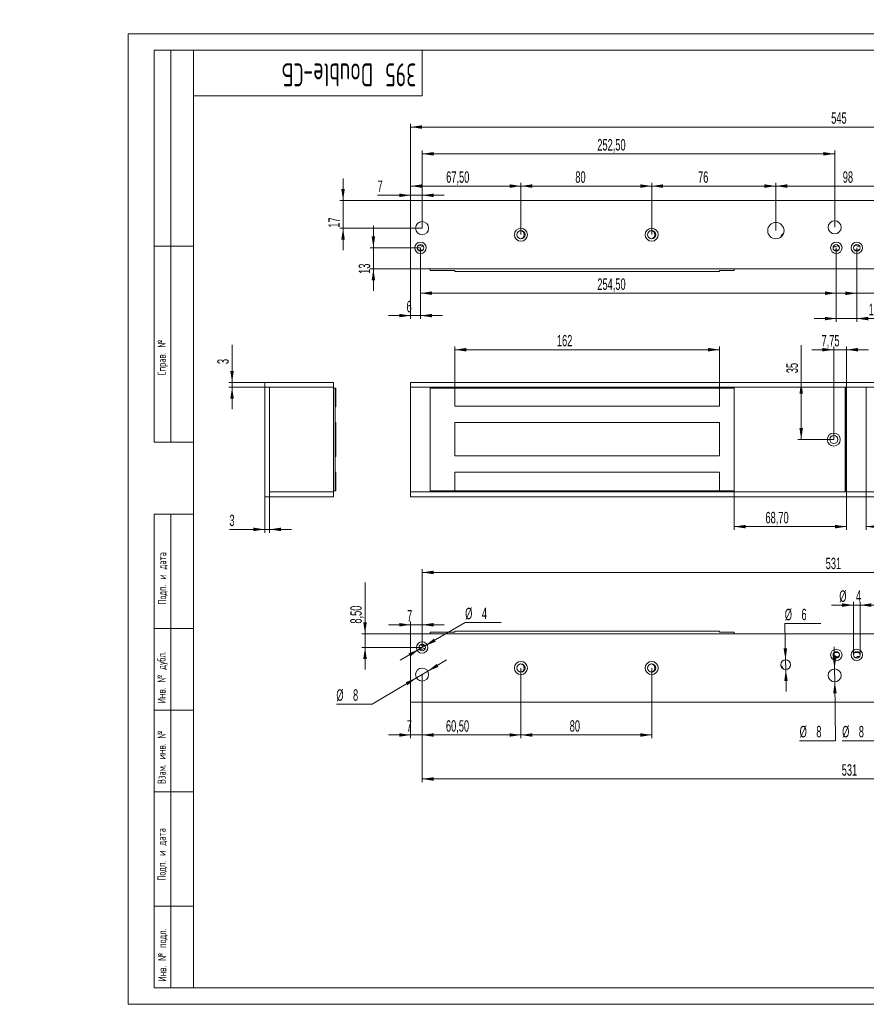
# Model space of a CAD drawing. Header units: millimetres. Extents: x -33 to 545, y -3 to 301.
# Tile 1 of 2: x -33 to 226, y 0 to 301. Entities that reach past the tile are written whole.
import ezdxf

# ---------------------------------------------------------------- set-up
doc = ezdxf.new("R2010")
doc.units = ezdxf.units.MM
doc.layers.add('ОСЕВЫЕ', color=7, linetype='Continuous')
doc.styles.add('SLDTEXTSTYLE0', font='TXT', dxfattribs={"width": 0.605, "bigfont": 'bigfont'})
doc.styles.add('SLDTEXTSTYLE1', font='TXT', dxfattribs={"width": 0.7, "bigfont": 'bigfont'})
doc.styles.add('SLDTEXTSTYLE2', font='TXT', dxfattribs={"width": 0.605})
doc.dimstyles.new('SLDDIMSTYLE0', dxfattribs={"dimtxt": 3.5, "dimasz": 3.5, "dimexe": 0, "dimexo": 0.0625, "dimgap": 0.875, "dimtad": 2, "dimlfac": 2, "dimrnd": 1e-09, "dimzin": 12, "dimdsep": 46, "dimtxsty": 'SLDTEXTSTYLE2', "dimsah": 1, "dimcen": 0.09, "dimadec": 0, "dimazin": 3, "dimtfac": 1, "dimtdec": 3, "dimtofl": 0, "dimtmove": 0, "dimatfit": 3, "dimfxl": 0, "dimfrac": 2, "dimtolj": 1, "dimtzin": 12, "dimarcsym": 0})
doc.dimstyles.new('SLDDIMSTYLE1', dxfattribs={"dimtxt": 3.5, "dimasz": 3.5, "dimexe": 0, "dimexo": 0.0625, "dimgap": 0.875, "dimtad": 2, "dimlfac": 2, "dimrnd": 1e-09, "dimzin": 12, "dimdsep": 46, "dimtxsty": 'SLDTEXTSTYLE2', "dimsah": 1, "dimcen": 0.09, "dimadec": 0, "dimazin": 3, "dimtfac": 1, "dimtdec": 3, "dimtmove": 0, "dimatfit": 0, "dimfxl": 0, "dimfrac": 2, "dimtolj": 1, "dimtzin": 12, "dimarcsym": 0})
doc.dimstyles.new('SLDDIMSTYLE2', dxfattribs={"dimtxt": 3.5, "dimasz": 3.5, "dimexe": 0, "dimexo": 0.0625, "dimgap": 0.875, "dimtad": 0, "dimtih": 1, "dimtoh": 1, "dimlfac": 2, "dimrnd": 1e-09, "dimzin": 12, "dimdsep": 46, "dimtxsty": 'SLDTEXTSTYLE2', "dimsah": 1, "dimcen": 0, "dimadec": 0, "dimazin": 3, "dimtfac": 1, "dimtdec": 3, "dimtmove": 0, "dimatfit": 3, "dimfxl": 0, "dimfrac": 2, "dimtolj": 1, "dimtzin": 12, "dimarcsym": 0})

# ---------------------------------------------------------------- blocks, each defined once
blk = doc.blocks.new('SW_NOTE_0')
at = {"color": 0, "linetype": 'Continuous', "lineweight": 0, "attachment_point": 2, "style": 'SLDTEXTSTYLE1'}
for s, insert, char_height in [('\\M+1845E\\M+1844C\\M+18445\\M+1844B\\M+18453\\M+18451\\M+1844F\\M+1844D\\M+18440\\M+18443\\M+1844E\\M+18449\\M+18453\\M+1844E\\M+1845C\\M+1844A \\M+18448\\M+18440\\M+1844D\\M+1844F\\M+1844B', (29.57, 5.46), 4.23333), ('\\M+18452\\M+18445\\M+18451\\M+18449\\M+18449 ML-395', (29.26, -0.19), 4.2333), ('\\M+18452\\M+18441\\M+1844F\\M+18451\\M+1844F\\M+18458\\M+1844E\\M+1845C\\M+1844A \\M+18458\\M+18445\\M+18451\\M+18453\\M+18445\\M+18447', (28.83, -11.48), 4.23333)]:
    blk.add_mtext(s, dxfattribs=dict(at, insert=insert, char_height=char_height))
blk = doc.blocks.new('_D')
at = {"color": 7, "linetype": 'Continuous', "lineweight": 0}
for p, q in [((99.93, 188.63), (99.93, 201.35)), ((99.93, 200.35), (180.93, 200.35)), ((180.93, 188.63), (180.93, 201.35))]:
    blk.add_line(p, q, dxfattribs=at)
for points in [[(99.93, 200.35), (103.43, 199.81), (103.43, 200.89)], [(180.93, 200.35), (177.43, 200.89), (177.43, 199.81)]]:
    blk.add_solid(points, dxfattribs=at)
at = {"color": 7, "linetype": 'Continuous', "lineweight": 0, "insert": (131.18, 204.86, -164.66), "char_height": 3.5, "attachment_point": 1, "style": 'SLDTEXTSTYLE2'}
blk.add_mtext('162', dxfattribs=at)
blk = doc.blocks.new('_D_1')
at = {"color": 7, "linetype": 'Continuous', "lineweight": 0}
for p, q in [((185.43, 157.11), (185.43, 145.2)), ((219.78, 156.84), (219.78, 145.2)), ((185.43, 146.2), (219.78, 146.2))]:
    blk.add_line(p, q, dxfattribs=at)
for points in [[(185.43, 146.2), (188.93, 145.66), (188.93, 146.74)], [(219.78, 146.2), (216.28, 146.74), (216.28, 145.66)]]:
    blk.add_solid(points, dxfattribs=at)
at = {"color": 7, "linetype": 'Continuous', "lineweight": 0, "insert": (195, 150.71, -164.66), "char_height": 3.5, "attachment_point": 1, "style": 'SLDTEXTSTYLE2'}
blk.add_mtext('68,70', dxfattribs=at)
blk = doc.blocks.new('_D_2')
at = {"color": 7, "linetype": 'Continuous', "lineweight": 0}
for p, q in [((225.78, 156.84), (225.78, 145.2)), ((259.93, 157.11), (259.93, 145.2)), ((259.93, 146.2), (225.78, 146.2))]:
    blk.add_line(p, q, dxfattribs=at)
for points in [[(225.78, 146.2), (229.28, 145.66), (229.28, 146.74)], [(259.93, 146.2), (256.43, 146.74), (256.43, 145.66)]]:
    blk.add_solid(points, dxfattribs=at)
at = {"color": 7, "linetype": 'Continuous', "lineweight": 0, "insert": (234.5, 150.71, -164.66), "char_height": 3.5, "attachment_point": 1, "style": 'SLDTEXTSTYLE2'}
blk.add_mtext('68,30', dxfattribs=at)
blk = doc.blocks.new('_D_3')
at = {"color": 7, "linetype": 'Continuous', "lineweight": 0}
for p, q in [((205.93, 190.35), (205.93, 201.7)), ((205.93, 172.85), (205.93, 190.35)), ((215.89, 172.85), (204.93, 172.85))]:
    blk.add_line(p, q, dxfattribs=at)
for points in [[(205.93, 190.35), (205.39, 186.85), (206.47, 186.85)], [(205.93, 172.85), (206.47, 176.35), (205.39, 176.35)]]:
    blk.add_solid(points, dxfattribs=at)
at = {"color": 7, "linetype": 'Continuous', "lineweight": 0, "insert": (201.42, 193.15, -164.66), "char_height": 3.5, "attachment_point": 1, "rotation": 90, "style": 'SLDTEXTSTYLE2'}
blk.add_mtext('35', dxfattribs=at)
blk = doc.blocks.new('_D_4')
at = {"color": 7, "linetype": 'Continuous', "lineweight": 0}
for p, q in [((215.9, 200.35), (209.17, 200.35)), ((215.9, 172.86), (215.9, 201.35)), ((215.9, 200.35), (219.78, 200.35)), ((219.78, 188.86), (219.78, 201.35)), ((219.78, 200.35), (226.51, 200.35))]:
    blk.add_line(p, q, dxfattribs=at)
for points in [[(215.9, 200.35), (212.4, 200.89), (212.4, 199.81)], [(219.78, 200.35), (223.28, 199.81), (223.28, 200.89)]]:
    blk.add_solid(points, dxfattribs=at)
at = {"color": 7, "linetype": 'Continuous', "lineweight": 0, "insert": (212.15, 204.86, -164.66), "char_height": 3.5, "attachment_point": 1, "style": 'SLDTEXTSTYLE2'}
blk.add_mtext('7,75', dxfattribs=at)
blk = doc.blocks.new('_D_5')
at = {"color": 7, "linetype": 'Continuous', "lineweight": 0}
for p, q in [((86.43, 246.06), (86.43, 269.5)), ((86.43, 268.5), (358.93, 268.5)), ((358.93, 246.06), (358.93, 269.5))]:
    blk.add_line(p, q, dxfattribs=at)
for points in [[(86.43, 268.5), (89.93, 267.96), (89.93, 269.04)], [(358.93, 268.5), (355.43, 269.04), (355.43, 267.96)]]:
    blk.add_solid(points, dxfattribs=at)
at = {"color": 7, "linetype": 'Continuous', "lineweight": 0, "insert": (215.11, 273.01, -153.5), "char_height": 3.5, "attachment_point": 1, "style": 'SLDTEXTSTYLE2'}
blk.add_mtext('545', dxfattribs=at)
blk = doc.blocks.new('_D_6')
at = {"color": 7, "linetype": 'Continuous', "lineweight": 0}
for p, q in [((89.93, 237.56), (89.93, 261.3)), ((89.93, 260.3), (216.18, 260.3)), ((216.18, 237.81), (216.18, 261.3))]:
    blk.add_line(p, q, dxfattribs=at)
for points in [[(89.93, 260.3), (93.43, 259.76), (93.43, 260.84)], [(216.18, 260.3), (212.68, 260.84), (212.68, 259.76)]]:
    blk.add_solid(points, dxfattribs=at)
at = {"color": 7, "linetype": 'Continuous', "lineweight": 0, "insert": (143.55, 264.81, -153.5), "char_height": 3.5, "attachment_point": 1, "style": 'SLDTEXTSTYLE2'}
blk.add_mtext('252,50', dxfattribs=at)
blk = doc.blocks.new('_D_8')
at = {"color": 7, "linetype": 'Continuous', "lineweight": 0}
for p, q in [((86.43, 246.06), (86.43, 251.43)), ((86.43, 250.43), (120.18, 250.43)), ((120.18, 235.56), (120.18, 251.43))]:
    blk.add_line(p, q, dxfattribs=at)
for points in [[(86.43, 250.43), (89.93, 249.89), (89.93, 250.97)], [(120.18, 250.43), (116.68, 250.97), (116.68, 249.89)]]:
    blk.add_solid(points, dxfattribs=at)
at = {"color": 7, "linetype": 'Continuous', "lineweight": 0, "insert": (97.3, 254.94, -153.5), "char_height": 3.5, "attachment_point": 1, "style": 'SLDTEXTSTYLE2'}
blk.add_mtext('67,50', dxfattribs=at)
blk = doc.blocks.new('_D_9')
at = {"color": 7, "linetype": 'Continuous', "lineweight": 0}
for p, q in [((120.18, 235.56), (120.18, 251.43)), ((120.18, 250.43), (160.18, 250.43)), ((160.18, 235.56), (160.18, 251.43))]:
    blk.add_line(p, q, dxfattribs=at)
for points in [[(120.18, 250.43), (123.68, 249.89), (123.68, 250.97)], [(160.18, 250.43), (156.68, 250.97), (156.68, 249.89)]]:
    blk.add_solid(points, dxfattribs=at)
at = {"color": 7, "linetype": 'Continuous', "lineweight": 0, "insert": (136.82, 254.94, -153.5), "char_height": 3.5, "attachment_point": 1, "style": 'SLDTEXTSTYLE2'}
blk.add_mtext('80', dxfattribs=at)
blk = doc.blocks.new('_D_10')
at = {"color": 7, "linetype": 'Continuous', "lineweight": 0}
for p, q in [((160.18, 235.56), (160.18, 251.43)), ((160.18, 250.43), (198.18, 250.43)), ((198.18, 236.81), (198.18, 251.43))]:
    blk.add_line(p, q, dxfattribs=at)
for points in [[(160.18, 250.43), (163.68, 249.89), (163.68, 250.97)], [(198.18, 250.43), (194.68, 250.97), (194.68, 249.89)]]:
    blk.add_solid(points, dxfattribs=at)
at = {"color": 7, "linetype": 'Continuous', "lineweight": 0, "insert": (174.37, 254.94, -153.5), "char_height": 3.5, "attachment_point": 1, "style": 'SLDTEXTSTYLE2'}
blk.add_mtext('76', dxfattribs=at)
blk = doc.blocks.new('_D_11')
at = {"color": 7, "linetype": 'Continuous', "lineweight": 0}
for p, q in [((89.43, 231.54), (89.43, 216.64)), ((216.68, 231.54), (216.68, 216.64)), ((89.43, 217.64), (216.68, 217.64))]:
    blk.add_line(p, q, dxfattribs=at)
for points in [[(89.43, 217.64), (92.93, 217.11), (92.93, 218.18)], [(216.68, 217.64), (213.18, 218.18), (213.18, 217.11)]]:
    blk.add_solid(points, dxfattribs=at)
at = {"color": 7, "linetype": 'Continuous', "lineweight": 0, "insert": (143.55, 222.16, -153.5), "char_height": 3.5, "attachment_point": 1, "style": 'SLDTEXTSTYLE2'}
blk.add_mtext('254,50', dxfattribs=at)
blk = doc.blocks.new('_D_12')
at = {"color": 7, "linetype": 'Continuous', "lineweight": 0}
for p, q in [((216.68, 231.54), (216.68, 208.88)), ((222.93, 231.54), (222.93, 208.88)), ((216.68, 209.88), (209.95, 209.88)), ((216.68, 209.88), (222.93, 209.88)), ((222.93, 209.88), (241.8, 209.88))]:
    blk.add_line(p, q, dxfattribs=at)
for points in [[(216.68, 209.88), (213.18, 210.42), (213.18, 209.34)], [(222.93, 209.88), (226.43, 209.34), (226.43, 210.42)]]:
    blk.add_solid(points, dxfattribs=at)
at = {"color": 7, "linetype": 'Continuous', "lineweight": 0, "insert": (226.56, 214.39, -153.5), "char_height": 3.5, "attachment_point": 1, "style": 'SLDTEXTSTYLE2'}
blk.add_mtext('12,50', dxfattribs=at)
blk = doc.blocks.new('_D_13')
at = {"color": 7, "linetype": 'Continuous', "lineweight": 0}
for p, q in [((222.93, 231.54), (222.93, 216.61)), ((229.18, 231.54), (229.18, 216.61)), ((222.93, 217.61), (216.2, 217.61)), ((222.93, 217.61), (229.18, 217.61)), ((229.18, 217.61), (246.94, 217.61))]:
    blk.add_line(p, q, dxfattribs=at)
for points in [[(222.93, 217.61), (219.43, 218.15), (219.43, 217.07)], [(229.18, 217.61), (232.68, 217.07), (232.68, 218.15)]]:
    blk.add_solid(points, dxfattribs=at)
at = {"color": 7, "linetype": 'Continuous', "lineweight": 0, "insert": (231.7, 222.12, -153.5), "char_height": 3.5, "attachment_point": 1, "style": 'SLDTEXTSTYLE2'}
blk.add_mtext('12,50', dxfattribs=at)
blk = doc.blocks.new('_D_14')
at = {"color": 7, "linetype": 'Continuous', "lineweight": 0}
for p, q in [((198.18, 236.81), (198.18, 251.43)), ((198.18, 250.43), (247.18, 250.43)), ((247.18, 236.81), (247.18, 251.43))]:
    blk.add_line(p, q, dxfattribs=at)
for points in [[(198.18, 250.43), (201.68, 249.89), (201.68, 250.97)], [(247.18, 250.43), (243.68, 250.97), (243.68, 249.89)]]:
    blk.add_solid(points, dxfattribs=at)
at = {"color": 7, "linetype": 'Continuous', "lineweight": 0, "insert": (218.66, 254.94, -153.5), "char_height": 3.5, "attachment_point": 1, "style": 'SLDTEXTSTYLE2'}
blk.add_mtext('98', dxfattribs=at)
blk = doc.blocks.new('_D_18')
at = {"color": 7, "linetype": 'Continuous', "lineweight": 0}
for p, q in [((75.03, 231.55), (75.03, 238.28)), ((89.42, 231.55), (74.03, 231.55)), ((75.03, 231.55), (75.03, 225.05)), ((86.42, 225.05), (74.03, 225.05)), ((75.03, 225.05), (75.03, 218.32))]:
    blk.add_line(p, q, dxfattribs=at)
for points in [[(75.03, 231.55), (75.57, 235.05), (74.49, 235.05)], [(75.03, 225.05), (74.49, 221.55), (75.57, 221.55)]]:
    blk.add_solid(points, dxfattribs=at)
at = {"color": 7, "linetype": 'Continuous', "lineweight": 0, "insert": (70.52, 223.56, -153.5), "char_height": 3.5, "attachment_point": 1, "rotation": 90, "style": 'SLDTEXTSTYLE2'}
blk.add_mtext('13', dxfattribs=at)
blk = doc.blocks.new('_D_19')
at = {"color": 7, "linetype": 'Continuous', "lineweight": 0}
for p, q in [((89.43, 231.54), (89.43, 209.78)), ((86.43, 225.04), (86.43, 209.78)), ((86.43, 210.78), (79.7, 210.78)), ((89.43, 210.78), (86.43, 210.78)), ((89.43, 210.78), (96.16, 210.78))]:
    blk.add_line(p, q, dxfattribs=at)
for points in [[(86.43, 210.78), (82.93, 211.32), (82.93, 210.25)], [(89.43, 210.78), (92.93, 210.25), (92.93, 211.32)]]:
    blk.add_solid(points, dxfattribs=at)
at = {"color": 7, "linetype": 'Continuous', "lineweight": 0, "insert": (85.17, 215.3, -153.5), "char_height": 3.5, "attachment_point": 1, "style": 'SLDTEXTSTYLE2'}
blk.add_mtext('6', dxfattribs=at)
blk = doc.blocks.new('_D_20')
at = {"color": 7, "linetype": 'Continuous', "lineweight": 0}
for p, q in [((86.43, 247.6), (76.29, 247.6)), ((86.43, 246.06), (86.43, 248.6)), ((89.93, 247.6), (86.43, 247.6)), ((89.93, 237.56), (89.93, 248.6)), ((89.93, 247.6), (96.66, 247.6))]:
    blk.add_line(p, q, dxfattribs=at)
for points in [[(86.43, 247.6), (82.93, 248.14), (82.93, 247.07)], [(89.93, 247.6), (93.43, 247.07), (93.43, 248.14)]]:
    blk.add_solid(points, dxfattribs=at)
at = {"color": 7, "linetype": 'Continuous', "lineweight": 0, "insert": (76.29, 252.12, -153.5), "char_height": 3.5, "attachment_point": 1, "style": 'SLDTEXTSTYLE2'}
blk.add_mtext('7', dxfattribs=at)
blk = doc.blocks.new('_D_21')
at = {"color": 7, "linetype": 'Continuous', "lineweight": 0}
for p, q in [((65.75, 246.05), (65.75, 252.78)), ((86.42, 246.05), (64.75, 246.05)), ((65.75, 237.55), (65.75, 246.05)), ((89.92, 237.55), (64.75, 237.55)), ((65.75, 237.55), (65.75, 230.82))]:
    blk.add_line(p, q, dxfattribs=at)
for points in [[(65.75, 246.05), (66.28, 249.55), (65.21, 249.55)], [(65.75, 237.55), (65.21, 234.05), (66.28, 234.05)]]:
    blk.add_solid(points, dxfattribs=at)
at = {"color": 7, "linetype": 'Continuous', "lineweight": 0, "insert": (61.23, 237.7, -153.5), "char_height": 3.5, "attachment_point": 1, "rotation": 90, "style": 'SLDTEXTSTYLE2'}
blk.add_mtext('17', dxfattribs=at)
blk = doc.blocks.new('_D_23')
at = {"color": 7, "linetype": 'Continuous', "lineweight": 0}
for p, q in [((89.93, 109.19), (89.93, 133.18)), ((355.43, 109.19), (355.43, 133.18)), ((89.93, 132.18), (355.43, 132.18))]:
    blk.add_line(p, q, dxfattribs=at)
for points in [[(89.93, 132.18), (93.43, 131.64), (93.43, 132.71)], [(355.43, 132.18), (351.93, 132.71), (351.93, 131.64)]]:
    blk.add_solid(points, dxfattribs=at)
at = {"color": 7, "linetype": 'Continuous', "lineweight": 0, "insert": (213.43, 136.69, 153.6), "char_height": 3.5, "attachment_point": 1, "style": 'SLDTEXTSTYLE2'}
blk.add_mtext('531', dxfattribs=at)
blk = doc.blocks.new('_D_24')
at = {"color": 7, "linetype": 'Continuous', "lineweight": 0}
for p, q in [((89.93, 100.92), (89.93, 81.43)), ((86.43, 92.42), (86.43, 81.43)), ((86.43, 82.43), (79.7, 82.43)), ((89.93, 82.43), (86.43, 82.43)), ((89.93, 82.43), (96.66, 82.43))]:
    blk.add_line(p, q, dxfattribs=at)
for points in [[(86.43, 82.43), (82.93, 82.96), (82.93, 81.89)], [(89.93, 82.43), (93.43, 81.89), (93.43, 82.96)]]:
    blk.add_solid(points, dxfattribs=at)
at = {"color": 7, "linetype": 'Continuous', "lineweight": 0, "insert": (85.22, 86.94, 153.6), "char_height": 3.5, "attachment_point": 1, "style": 'SLDTEXTSTYLE2'}
blk.add_mtext('7', dxfattribs=at)
blk = doc.blocks.new('_D_25')
at = {"color": 7, "linetype": 'Continuous', "lineweight": 0}
for p, q in [((120.18, 102.92), (120.18, 81.43)), ((89.93, 100.92), (89.93, 81.43)), ((89.93, 82.43), (120.18, 82.43))]:
    blk.add_line(p, q, dxfattribs=at)
for points in [[(89.93, 82.43), (93.43, 81.89), (93.43, 82.96)], [(120.18, 82.43), (116.68, 82.96), (116.68, 81.89)]]:
    blk.add_solid(points, dxfattribs=at)
at = {"color": 7, "linetype": 'Continuous', "lineweight": 0, "insert": (97.23, 86.94, 153.6), "char_height": 3.5, "attachment_point": 1, "style": 'SLDTEXTSTYLE2'}
blk.add_mtext('60,50', dxfattribs=at)
blk = doc.blocks.new('_D_26')
at = {"color": 7, "linetype": 'Continuous', "lineweight": 0}
for p, q in [((120.18, 102.92), (120.18, 81.43)), ((160.18, 102.92), (160.18, 81.43)), ((120.18, 82.43), (160.18, 82.43))]:
    blk.add_line(p, q, dxfattribs=at)
for points in [[(120.18, 82.43), (123.68, 81.89), (123.68, 82.96)], [(160.18, 82.43), (156.68, 82.96), (156.68, 81.89)]]:
    blk.add_solid(points, dxfattribs=at)
at = {"color": 7, "linetype": 'Continuous', "lineweight": 0, "insert": (135.1, 86.94, 153.6), "char_height": 3.5, "attachment_point": 1, "style": 'SLDTEXTSTYLE2'}
blk.add_mtext('80', dxfattribs=at)
blk = doc.blocks.new('_D_27')
at = {"color": 7, "linetype": 'Continuous', "lineweight": 0}
for p, q in [((86.43, 116.16), (79.7, 116.16)), ((86.43, 113.44), (86.43, 117.16)), ((89.93, 116.16), (86.43, 116.16)), ((89.93, 109.19), (89.93, 117.16)), ((89.93, 116.16), (96.66, 116.16))]:
    blk.add_line(p, q, dxfattribs=at)
for points in [[(86.43, 116.16), (82.93, 116.7), (82.93, 115.62)], [(89.93, 116.16), (93.43, 115.62), (93.43, 116.7)]]:
    blk.add_solid(points, dxfattribs=at)
at = {"color": 7, "linetype": 'Continuous', "lineweight": 0, "insert": (85.34, 120.67, 153.6), "char_height": 3.5, "attachment_point": 1, "style": 'SLDTEXTSTYLE2'}
blk.add_mtext('7', dxfattribs=at)
blk = doc.blocks.new('_D_28')
at = {"color": 7, "linetype": 'Continuous', "lineweight": 0}
for p, q in [((72.47, 113.43), (72.47, 129.09)), ((86.42, 113.43), (71.47, 113.43)), ((72.47, 109.18), (72.47, 113.43)), ((89.92, 109.18), (71.47, 109.18)), ((72.47, 109.18), (72.47, 102.44))]:
    blk.add_line(p, q, dxfattribs=at)
for points in [[(72.47, 113.43), (73.01, 116.93), (71.93, 116.93)], [(72.47, 109.18), (71.93, 105.68), (73.01, 105.68)]]:
    blk.add_solid(points, dxfattribs=at)
at = {"color": 7, "linetype": 'Continuous', "lineweight": 0, "insert": (67.96, 116.52, 153.6), "char_height": 3.5, "attachment_point": 1, "rotation": 90, "style": 'SLDTEXTSTYLE2'}
blk.add_mtext('8,50', dxfattribs=at)
blk = doc.blocks.new('_D_29')
at = {"color": 7, "linetype": 'Continuous', "lineweight": 0}
for p, q in [((90.79, 109.68), (103.11, 116.86)), ((103.11, 116.86), (114.1, 116.86)), ((89.06, 108.67), (83.25, 105.28)), ((89.06, 108.67), (90.79, 109.68))]:
    blk.add_line(p, q, dxfattribs=at)
for points in [[(90.79, 109.68), (94.09, 110.98), (93.54, 111.91)], [(89.06, 108.67), (85.77, 107.37), (86.31, 106.44)]]:
    blk.add_solid(points, dxfattribs=at)
at = {"color": 7, "linetype": 'Continuous', "lineweight": 0, "char_height": 3.5, "attachment_point": 1, "style": 'SLDTEXTSTYLE2'}
for s, insert in [('%%c', (103.11, 121.37, 153.6)), ('4', (108.22, 121.38, 153.6))]:
    blk.add_mtext(s, dxfattribs=dict(at, insert=insert))
blk = doc.blocks.new('_D_30')
at = {"color": 7, "linetype": 'Continuous', "lineweight": 0}
for p, q in [((91.65, 101.95), (97.44, 105.38)), ((88.21, 99.91), (74.68, 91.89)), ((91.65, 101.95), (88.21, 99.91)), ((74.68, 91.89), (63.7, 91.89))]:
    blk.add_line(p, q, dxfattribs=at)
for points in [[(91.65, 101.95), (94.93, 103.27), (94.38, 104.19)], [(88.21, 99.91), (84.92, 98.58), (85.47, 97.66)]]:
    blk.add_solid(points, dxfattribs=at)
at = {"color": 7, "linetype": 'Continuous', "lineweight": 0, "char_height": 3.5, "attachment_point": 1, "style": 'SLDTEXTSTYLE2'}
for s, insert in [('%%c', (63.7, 96.4, 153.6)), ('8', (68.8, 96.41, 153.6))]:
    blk.add_mtext(s, dxfattribs=dict(at, insert=insert))
blk = doc.blocks.new('_D_31')
at = {"color": 7, "linetype": 'Continuous', "lineweight": 0}
for p, q in [((201.15, 105.43), (200.91, 116.53)), ((200.91, 116.53), (211.9, 116.53)), ((201.21, 102.43), (201.15, 105.43)), ((201.21, 102.43), (201.35, 95.7))]:
    blk.add_line(p, q, dxfattribs=at)
for points in [[(201.15, 105.43), (201.61, 108.94), (200.53, 108.91)], [(201.21, 102.43), (200.75, 98.92), (201.82, 98.94)]]:
    blk.add_solid(points, dxfattribs=at)
at = {"color": 7, "linetype": 'Continuous', "lineweight": 0, "char_height": 3.5, "attachment_point": 1, "style": 'SLDTEXTSTYLE2'}
for s, insert in [('%%c', (200.91, 121.04, 153.6)), ('6', (206.01, 121.05, 153.6))]:
    blk.add_mtext(s, dxfattribs=dict(at, insert=insert))
blk = doc.blocks.new('_D_32')
at = {"color": 7, "linetype": 'Continuous', "lineweight": 0}
for p, q in [((216.15, 102.68), (216.06, 109.41)), ((216.15, 102.68), (216.2, 98.68)), ((216.2, 98.68), (216.45, 80.68)), ((216.45, 80.68), (205.46, 80.68))]:
    blk.add_line(p, q, dxfattribs=at)
for points in [[(216.15, 102.68), (216.64, 106.18), (215.57, 106.17)], [(216.2, 98.68), (215.71, 95.17), (216.79, 95.18)]]:
    blk.add_solid(points, dxfattribs=at)
at = {"color": 7, "linetype": 'Continuous', "lineweight": 0, "char_height": 3.5, "attachment_point": 1, "style": 'SLDTEXTSTYLE2'}
for s, insert in [('%%c', (205.46, 85.2, 153.6)), ('8', (210.56, 85.21, 153.6))]:
    blk.add_mtext(s, dxfattribs=dict(at, insert=insert))
blk = doc.blocks.new('_D_33')
at = {"color": 7, "linetype": 'Continuous', "lineweight": 0}
for p, q in [((229.15, 102.68), (229.06, 109.41)), ((229.15, 102.68), (229.2, 98.68)), ((229.2, 98.68), (229.45, 80.68)), ((229.45, 80.68), (218.46, 80.68))]:
    blk.add_line(p, q, dxfattribs=at)
for points in [[(229.15, 102.68), (229.64, 106.18), (228.57, 106.17)], [(229.2, 98.68), (228.71, 95.17), (229.79, 95.18)]]:
    blk.add_solid(points, dxfattribs=at)
at = {"color": 7, "linetype": 'Continuous', "lineweight": 0, "char_height": 3.5, "attachment_point": 1, "style": 'SLDTEXTSTYLE2'}
for s, insert in [('%%c', (218.46, 85.2, 153.6)), ('8', (223.56, 85.21, 153.6))]:
    blk.add_mtext(s, dxfattribs=dict(at, insert=insert))
blk = doc.blocks.new('_D_36')
at = {"color": 7, "linetype": 'Continuous', "lineweight": 0}
for p, q in [((221.93, 122.18), (215.2, 122.18)), ((221.93, 106.94), (221.93, 123.18)), ((221.93, 122.18), (223.93, 122.18)), ((223.93, 106.94), (223.93, 123.18)), ((223.93, 122.18), (230.66, 122.18))]:
    blk.add_line(p, q, dxfattribs=at)
for points in [[(221.93, 122.18), (218.43, 122.72), (218.43, 121.64)], [(223.93, 122.18), (227.43, 121.64), (227.43, 122.72)]]:
    blk.add_solid(points, dxfattribs=at)
at = {"color": 7, "linetype": 'Continuous', "lineweight": 0, "char_height": 3.5, "attachment_point": 1, "style": 'SLDTEXTSTYLE2'}
for s, insert in [('%%c', (217.59, 126.69, 153.6)), ('4', (222.69, 126.7, 153.6))]:
    blk.add_mtext(s, dxfattribs=dict(at, insert=insert))
blk = doc.blocks.new('_D_40')
at = {"color": 7, "linetype": 'Continuous', "lineweight": 0}
for p, q in [((89.93, 100.92), (89.93, 67.96)), ((355.43, 100.92), (355.43, 67.96)), ((89.93, 68.96), (355.43, 68.96))]:
    blk.add_line(p, q, dxfattribs=at)
for points in [[(89.93, 68.96), (93.43, 68.42), (93.43, 69.5)], [(355.43, 68.96), (351.93, 69.5), (351.93, 68.42)]]:
    blk.add_solid(points, dxfattribs=at)
at = {"color": 7, "linetype": 'Continuous', "lineweight": 0, "insert": (218.34, 73.47, 153.6), "char_height": 3.5, "attachment_point": 1, "style": 'SLDTEXTSTYLE2'}
blk.add_mtext('531', dxfattribs=at)
blk = doc.blocks.new('_D_41')
at = {"color": 7, "linetype": 'Continuous', "lineweight": 0}
for p, q in [((31.78, 190.35), (31.78, 201.83)), ((41.77, 190.35), (30.78, 190.35)), ((31.78, 190.35), (31.78, 188.85)), ((43.27, 188.85), (30.78, 188.85)), ((31.78, 188.85), (31.78, 182.12))]:
    blk.add_line(p, q, dxfattribs=at)
for points in [[(31.78, 190.35), (32.32, 193.85), (31.25, 193.85)], [(31.78, 188.85), (31.25, 185.35), (32.32, 185.35)]]:
    blk.add_solid(points, dxfattribs=at)
at = {"color": 7, "linetype": 'Continuous', "lineweight": 0, "insert": (27.27, 195.95, 154.16), "char_height": 3.5, "attachment_point": 1, "rotation": 90, "style": 'SLDTEXTSTYLE2'}
blk.add_mtext('3', dxfattribs=at)
blk = doc.blocks.new('_D_42')
at = {"color": 7, "linetype": 'Continuous', "lineweight": 0}
for p, q in [((43.28, 156.84), (43.28, 144.35)), ((41.78, 155.34), (41.78, 144.35)), ((41.78, 145.35), (30.97, 145.35)), ((43.28, 145.35), (41.78, 145.35)), ((43.28, 145.35), (50.01, 145.35))]:
    blk.add_line(p, q, dxfattribs=at)
for points in [[(41.78, 145.35), (38.28, 145.89), (38.28, 144.81)], [(43.28, 145.35), (46.78, 144.81), (46.78, 145.89)]]:
    blk.add_solid(points, dxfattribs=at)
at = {"color": 7, "linetype": 'Continuous', "lineweight": 0, "insert": (30.97, 149.86, 154.16), "char_height": 3.5, "attachment_point": 1, "style": 'SLDTEXTSTYLE2'}
blk.add_mtext('3', dxfattribs=at)

msp = doc.modelspace()

# ---------------------------------------------------------------- linework, layer by layer
at = {"color": 7, "linetype": 'Continuous', "lineweight": 15}
for p, q in [((8, 172), (8, 292)), ((20, 292), (8, 292)), ((8, 172), (8, 292)), ((13, 172), (13, 292)), ((13, 172), (13, 292)), ((20, 292), (20, 5)), ((415, 292), (20, 292)), ((20, 292), (20, 5)), ((90, 278), (90, 292)), ((20, 278), (90, 278)), ((358.9281, 246.0496), (86.4281, 246.0496)), ((86.4281, 225.0496), (86.4281, 246.0496)), ((8, 232), (20, 232)), ((20, 232), (8, 232)), ((216.9445, 230.6055), (216.9445, 230.7999)), ((217.018, 230.6091), (216.9445, 230.6055)), ((223.7741, 231.0163), (223.6864, 230.9781)), ((358.9281, 225.0496), (86.4281, 225.0496)), ((92.4281, 224.5496), (92.4281, 225.0496)), ((99.9281, 224.5496), (92.4281, 224.5496)), ((99.9281, 224.2996), (99.9281, 224.5496)), ((180.9281, 224.2996), (99.9281, 224.2996)), ((180.9281, 224.2996), (180.9281, 224.5496)), ((185.4281, 224.5496), (180.9281, 224.5496)), ((185.4281, 225.0496), (185.4281, 224.5496)), ((62.7841, 190.3481), (41.7841, 190.3481)), ((41.7841, 190.3481), (41.7841, 155.3481)), ((62.7841, 190.3481), (62.7841, 188.8481)), ((86.4281, 190.3481), (86.4281, 188.8481)), ((358.9281, 190.3481), (86.4281, 190.3481)), ((43.2841, 188.8481), (62.7841, 188.8481)), ((43.2841, 156.8481), (43.2841, 188.8481)), ((62.7841, 188.8481), (62.7841, 156.8481)), ((62.7841, 188.6222), (63.2841, 188.6222)), ((63.2841, 188.6163), (62.7841, 188.6163)), ((63.2841, 188.6163), (63.2841, 188.6222)), ((63.5341, 188.6222), (63.2841, 188.6222)), ((63.2841, 188.6163), (63.2841, 157.1163)), ((63.5341, 188.6163), (63.2841, 188.6163)), ((63.5341, 188.6163), (63.5341, 188.6222)), ((63.5341, 188.6163), (63.5341, 183.1163)), ((86.4281, 188.8481), (86.4281, 156.8481)), ((92.4281, 188.8481), (86.4281, 188.8481)), ((86.4281, 188.8481), (358.9281, 188.8481)), ((92.4281, 188.8481), (92.4281, 188.6163)), ((92.4281, 188.6163), (92.4281, 157.1163)), ((99.9281, 188.6163), (92.4281, 188.6163)), ((99.9281, 188.6163), (99.9281, 183.1163)), ((180.9281, 188.6163), (99.9281, 188.6163)), ((180.9281, 188.6163), (180.9281, 183.1163)), ((185.4281, 188.6163), (180.9281, 188.6163)), ((219.4042, 188.8481), (185.4042, 188.8481)), ((185.4042, 188.8481), (185.4042, 188.6163)), ((185.4281, 188.6163), (185.4281, 157.1163)), ((219.4042, 156.8481), (219.4042, 188.8481)), ((219.4042, 188.8475), (219.6945, 188.8475)), ((219.4042, 188.7382), (219.6945, 188.7382)), ((219.6945, 188.7382), (219.6945, 188.8475)), ((219.6945, 188.7382), (219.6945, 156.8481)), ((225.7785, 188.8481), (219.7785, 188.8481)), ((219.7785, 188.8481), (219.7785, 156.8481)), ((225.7785, 188.8481), (225.7785, 156.8481)), ((63.5341, 183.1163), (63.2841, 183.1163)), ((63.5341, 182.8722), (63.2841, 182.8722)), ((63.5341, 182.8722), (63.5341, 183.1163)), ((99.9281, 183.1163), (180.9281, 183.1163)), ((63.5341, 178.1163), (63.2841, 178.1163)), ((63.5341, 178.1163), (63.5341, 167.8663)), ((99.9281, 178.1163), (99.9281, 167.8663)), ((180.9281, 178.1163), (99.9281, 178.1163)), ((180.9281, 178.1163), (180.9281, 167.8663)), ((8, 172), (20, 172)), ((63.5341, 167.8663), (63.2841, 167.8663)), ((63.5341, 167.6222), (63.2841, 167.6222)), ((63.5341, 167.6222), (63.5341, 167.8663)), ((180.9281, 167.8663), (99.9281, 167.8663)), ((63.5341, 162.8663), (63.2841, 162.8663)), ((63.5341, 162.8663), (63.5341, 157.1163)), ((99.9281, 162.8663), (99.9281, 157.1163)), ((180.9281, 162.8663), (99.9281, 162.8663)), ((180.9281, 162.8663), (180.9281, 157.1163)), ((62.7841, 156.8481), (43.2841, 156.8481)), ((63.2841, 157.1163), (62.7841, 157.1163)), ((62.7841, 156.8481), (62.7841, 155.3481)), ((63.5341, 157.1163), (63.2841, 157.1163)), ((92.4281, 156.8481), (86.4281, 156.8481)), ((86.4281, 156.8481), (86.4281, 155.3481)), ((86.4281, 156.8481), (358.9281, 156.8481)), ((92.4281, 157.1163), (99.9281, 157.1163)), ((92.4281, 157.1163), (92.4281, 156.8481)), ((99.9281, 157.1163), (180.9281, 157.1163)), ((180.9281, 157.1163), (185.4281, 157.1163)), ((185.4042, 157.1163), (185.4042, 156.8481)), ((185.4042, 156.8481), (219.4042, 156.8481)), ((225.7785, 156.8481), (219.7785, 156.8481)), ((62.7841, 155.3481), (41.7841, 155.3481)), ((86.4281, 155.3481), (358.9281, 155.3481)), ((8, 5), (8, 150)), ((8, 150), (20, 150)), ((13, 5), (13, 150)), ((20, 115), (8, 115)), ((86.4281, 113.4254), (358.9281, 113.4254)), ((86.4281, 113.4254), (86.4281, 92.4254)), ((92.4281, 113.9254), (92.4281, 113.4254)), ((92.4281, 113.9254), (99.9281, 113.9254)), ((99.9281, 114.1754), (99.9281, 113.9254)), ((99.9281, 114.1754), (180.9281, 114.1754)), ((180.9281, 114.1754), (180.9281, 113.9254)), ((180.9281, 113.9254), (185.4281, 113.9254)), ((185.4281, 113.4254), (185.4281, 113.9254)), ((89.1781, 108.6754), (89.0564, 108.6854)), ((216.3491, 106.6636), (216.3491, 106.4692)), ((223.7741, 107.4587), (223.6864, 107.4969)), ((86.4281, 92.4254), (358.9281, 92.4254)), ((20, 90), (8, 90)), ((20, 65), (8, 65)), ((8, 30), (20, 30)), ((8, 5), (20, 5)), ((20, 5), (415, 5))]:
    msp.add_line(p, q, dxfattribs=at)
at = {"color": 7, "linetype": 'Continuous', "lineweight": 15, "flags": 128}
for points in [[(223.796, 232.0464), (223.6089, 232.0164), (223.1239, 232.0056)], [(90.3089, 232.0231), (90.2585, 232.0164), (89.7736, 232.0056)], [(215.7224, 231.8437), (215.8641, 231.8223), (216.3491, 231.8115)], [(222.1809, 230.885), (222.2323, 230.8605), (222.5285, 230.7996)], [(89.5248, 110.0905), (89.5452, 110.0795), (89.7736, 109.8814)], [(90.5968, 109.919), (90.2378, 109.867), (89.7736, 109.8814)], [(90.2829, 108.801), (90.575, 108.9068), (90.8849, 108.8852), (90.8851, 108.8851)], [(215.7224, 106.6313), (215.8641, 106.6527), (216.3491, 106.6636)], [(215.7986, 106.4495), (215.8641, 106.4583), (216.3491, 106.4692)], [(222.181, 107.5901), (222.2323, 107.6145), (222.5285, 107.6754)], [(223.796, 106.4286), (223.6089, 106.4586), (223.1239, 106.4695)]]:
    msp.add_lwpolyline(points, dxfattribs=at)
at = {"color": 7, "linetype": 'Continuous', "lineweight": 15}
for centre, radius in [((89.9281, 237.5496), 2), ((198.1781, 236.7996), 2.5), ((216.1781, 237.7996), 2), ((120.1781, 235.5496), 2), ((120.1781, 235.5496), 1.25), ((160.1781, 235.5496), 2), ((160.1781, 235.5496), 1.25), ((89.4281, 231.5496), 1.75), ((89.4281, 231.5496), 1), ((216.6781, 231.5496), 1.75), ((216.6781, 231.5496), 1), ((222.9281, 231.5496), 1.75), ((222.9281, 231.5496), 1), ((215.9042, 172.8481), 2), ((215.9042, 172.8481), 1.25), ((89.9281, 109.1754), 1.75), ((89.9281, 109.1754), 1), ((216.6781, 106.9254), 1.75), ((222.9281, 106.9254), 1.75), ((216.6781, 106.9254), 1), ((222.9281, 106.9254), 1), ((89.9281, 100.9254), 2), ((120.1781, 102.9254), 2), ((120.1781, 102.9254), 1.25), ((160.1781, 102.9254), 2), ((160.1781, 102.9254), 1.25), ((201.1781, 103.9254), 1.5), ((216.1781, 100.6754), 2)]:
    msp.add_circle(centre, radius, dxfattribs=at)
for centre, radius, start, end in [((119.9281, 235.5496), 1.25, 275.738788, 84.261201), ((159.9281, 235.5496), 1.25, 275.739043, 84.260953), ((201.1781, 234.5496), 1.5, 116.567262, 169.692943), ((89.1781, 231.5496), 0.75, 37.442452, 270), ((216.9445, 231.3555), 0.75, 12.23607, 142.557114), ((222.5285, 231.5496), 0.75, 37.442452, 117.604504), ((89.4269, 233.0306), 2.2448, 263.637823, 290.437534), ((216.6958, 233.0309), 2.2448, 248.916891, 276.362072), ((216.6958, 232.8365), 2.2448, 259.511754, 276.362062), ((216.9445, 231.5499), 0.75, 269.999726, 336.566881), ((222.7772, 233.0306), 2.2448, 263.637823, 293.893117), ((89.5429, 110.3885), 1.7515, 257.980413, 294.99339), ((216.6958, 105.4442), 2.2448, 83.637928, 111.083112), ((216.9445, 107.1195), 0.75, 217.442886, 347.764506), ((216.9445, 106.9252), 0.75, 217.442984, 336.464476), ((216.9445, 106.9252), 0.75, 23.432327, 90.000274), ((222.5285, 106.9254), 0.75, 242.395676, 322.557548), ((222.7772, 105.4445), 2.2448, 66.106883, 96.362177), ((119.9281, 102.9254), 1.25, 275.739047, 84.260957), ((159.9281, 102.9254), 1.25, 275.73917, 84.26083), ((198.1781, 101.6754), 2.5, 21.306322, 52.433473)]:
    msp.add_arc(centre, radius, start, end, dxfattribs=at)
at = {"layer": 'ОСЕВЫЕ', "lineweight": 0}
for p, q in [((0, 297), (420, 297)), ((0, 297), (0, 0)), ((0, 0), (420, 0))]:
    msp.add_line(p, q, dxfattribs=at)

# ---------------------------------------------------------------- block references
at = {"color": 7, "linetype": 'Continuous', "lineweight": 0}
msp.add_blockref('SW_NOTE_0', (304.8084, 37.9118), dxfattribs=at)

# ---------------------------------------------------------------- texts
at = {"color": 7, "linetype": 'Continuous', "lineweight": 0, "attachment_point": 1, "style": 'SLDTEXTSTYLE0'}
for s, insert, char_height, rotation in [('395 Double-\\M+18452\\M+18441', (88.1542, 280.9743), 7, 180), ('\\M+18452\\M+18481\\M+18482\\M+18470\\M+18472. \\M+18782', (9.0011, 192.4526), 2.5, 90), ('\\M+18450\\M+18480\\M+18474\\M+18481. \\M+18479 \\M+18474\\M+18470\\M+18484\\M+18470', (9.1431, 122.3039), 2.5, 90), ('\\M+18449\\M+1847E\\M+18472. \\M+18782 \\M+18474\\M+18485\\M+18471\\M+1847C.', (8.9499, 92.12), 2.5, 90), ('\\M+18442\\M+18478\\M+18470\\M+1847D. \\M+18479\\M+1847E\\M+18472. \\M+18782', (8.9744, 67.3996), 2.5, 90), ('\\M+18450\\M+18480\\M+18474\\M+18481. \\M+18479 \\M+18474\\M+18470\\M+18484\\M+18470', (8.985, 37.7901), 2.5, 90), ('\\M+18449\\M+1847E\\M+18472. \\M+18782 \\M+18481\\M+18480\\M+18474\\M+1847C.', (9.1547, 6.9636), 2.5, 90)]:
    msp.add_mtext(s, dxfattribs=dict(at, insert=insert, char_height=char_height, rotation=rotation))

# ---------------------------------------------------------------- dimensions: what is measured, and where the dimension line sits
at = {"color": 7, "linetype": 'Continuous', "lineweight": 0}
for base, p1, p2, dimstyle, picture, middle in [((358.9281, 268.5008), (86.4281, 246.0496), (358.9281, 246.0496), 'SLDDIMSTYLE0', '_D_5', (220.7257, 268.5008)), ((216.1781, 260.3011), (89.9281, 237.5496), (216.1781, 237.7996), 'SLDDIMSTYLE0', '_D_6', (152.5106, 260.3011)), ((120.1781, 250.4277), (86.4281, 246.0496), (120.1781, 235.5496), 'SLDDIMSTYLE0', '_D_8', (104.9206, 250.4277)), ((160.1781, 250.4277), (120.1781, 235.5496), (160.1781, 235.5496), 'SLDDIMSTYLE0', '_D_9', (141.1023, 250.4277)), ((198.1781, 250.4277), (160.1781, 235.5496), (198.1781, 236.7996), 'SLDDIMSTYLE0', '_D_10', (178.6521, 250.4277)), ((247.1781, 250.4277), (198.1781, 236.7996), (247.1781, 236.7996), 'SLDDIMSTYLE0', '_D_14', (222.9328, 250.4277)), ((86.4281, 247.6049), (89.9281, 237.5496), (86.4281, 246.0496), 'SLDDIMSTYLE1', '_D_20', (79.2312, 247.6049)), ((86.4281, 210.7845), (89.4281, 231.5496), (86.4281, 225.0496), 'SLDDIMSTYLE1', '_D_19', (88.1089, 210.7845)), ((216.6781, 217.6442), (89.4281, 231.5496), (216.6781, 231.5496), 'SLDDIMSTYLE0', '_D_11', (152.5106, 217.6442)), ((222.9281, 209.8788), (216.6781, 231.5496), (222.9281, 231.5496), 'SLDDIMSTYLE1', '_D_12', (234.18, 209.8788)), ((229.1781, 217.6089), (222.9281, 231.5496), (229.1781, 231.5496), 'SLDDIMSTYLE1', '_D_13', (239.3166, 217.6089)), ((180.9281, 200.3481), (99.9281, 188.6163), (180.9281, 188.6163), 'SLDDIMSTYLE0', '_D', (136.7931, 200.3481)), ((219.7785, 200.3481), (215.9042, 172.8481), (219.7785, 188.8481), 'SLDDIMSTYLE1', '_D_4', (218.4314, 200.3481)), ((41.7841, 145.3481), (43.2841, 156.8481), (41.7841, 155.3481), 'SLDDIMSTYLE1', '_D_42', (33.9104, 145.3481)), ((219.7785, 146.1981), (185.4281, 157.1163), (219.7785, 156.8481), 'SLDDIMSTYLE0', '_D_1', (202.6238, 146.1981)), ((225.7785, 146.1981), (259.9281, 157.1222), (225.7785, 156.8481), 'SLDDIMSTYLE0', '_D_2', (242.1197, 146.1981)), ((355.4281, 132.1754), (89.9281, 109.1754), (355.4281, 109.1754), 'SLDDIMSTYLE0', '_D_23', (219.0448, 132.1754)), ((86.4281, 116.157), (89.9281, 109.1754), (86.4281, 113.4254), 'SLDDIMSTYLE1', '_D_27', (88.2807, 116.157)), ((120.1781, 82.4254), (89.9281, 100.9254), (120.1781, 102.9254), 'SLDDIMSTYLE0', '_D_25', (104.8471, 82.4254)), ((160.1781, 82.4254), (120.1781, 102.9254), (160.1781, 102.9254), 'SLDDIMSTYLE0', '_D_26', (139.3794, 82.4254)), ((86.4281, 82.4254), (89.9281, 100.9254), (86.4281, 92.4254), 'SLDDIMSTYLE1', '_D_24', (88.1583, 82.4254))]:
    dim = msp.add_linear_dim(base=base, p1=p1, p2=p2, dimstyle=dimstyle, dxfattribs=at)
    dim.commit()
    dim.dimension.update_dxf_attribs({"geometry": picture, "text_midpoint": middle, "dimtype": 160})
for base, p1, p2, angle, dimstyle, picture, middle in [((65.7457, 246.0496), (89.9281, 237.5496), (86.4281, 246.0496), 90, 'SLDDIMSTYLE1', '_D_21', (65.7457, 241.9779)), ((75.0278, 225.0496), (89.4281, 231.5496), (86.4281, 225.0496), 90, 'SLDDIMSTYLE1', '_D_18', (75.0278, 227.8368)), ((31.7841, 188.8481), (41.7841, 190.3481), (43.2841, 188.8481), 90, 'SLDDIMSTYLE1', '_D_41', (31.7841, 198.8874)), ((205.9309, 190.3481), (215.9042, 172.8481), (86.4281, 190.3481), 90, 'SLDDIMSTYLE0', '_D_3', (205.9309, 197.4232)), ((72.4695, 113.4254), (89.9281, 109.1754), (86.4281, 113.4254), 90, 'SLDDIMSTYLE1', '_D_28', (72.4695, 122.8037)), ((355.4281, 68.9602), (89.9281, 100.9254), (355.4281, 100.9254), 0, 'SLDDIMSTYLE0', '_D_40', (223.9528, 68.9602))]:
    dim = msp.add_linear_dim(base=base, p1=p1, p2=p2, angle=angle, dimstyle=dimstyle, dxfattribs=at)
    dim.commit()
    dim.dimension.update_dxf_attribs({"geometry": picture, "text_midpoint": middle, "dimtype": 160})
dim = msp.add_linear_dim(base=(223.9281, 122.1832), p1=(221.9281, 106.9254), p2=(223.9281, 106.9254), text='%%c<>', dimstyle='SLDDIMSTYLE1', dxfattribs=at)
dim.commit()
dim.dimension.update_dxf_attribs({"geometry": '_D_36', "text_midpoint": (223.0793, 122.1832), "dimtype": 160})
for p1, p2, picture, middle in [((90.792, 109.6791), (89.0642, 108.6718), '_D_29', (108.6072, 119.6336)), ((201.1463, 105.4251), (201.2099, 102.4258), '_D_31', (206.4035, 119.3035)), ((216.2049, 98.6756), (216.1514, 102.6753), '_D_32', (210.9528, 83.4558)), ((229.2049, 98.6756), (229.1514, 102.6753), '_D_33', (223.9528, 83.4558)), ((88.2077, 99.9056), (91.6486, 101.9452), '_D_30', (69.1882, 94.6587))]:
    dim = msp.add_diameter_dim_2p(p1=p1, p2=p2, dimstyle='SLDDIMSTYLE2', dxfattribs=at)
    dim.commit()
    dim.dimension.update_dxf_attribs({"geometry": picture, "text_midpoint": middle, "dimtype": 163})

doc.saveas('drawing.dxf')
